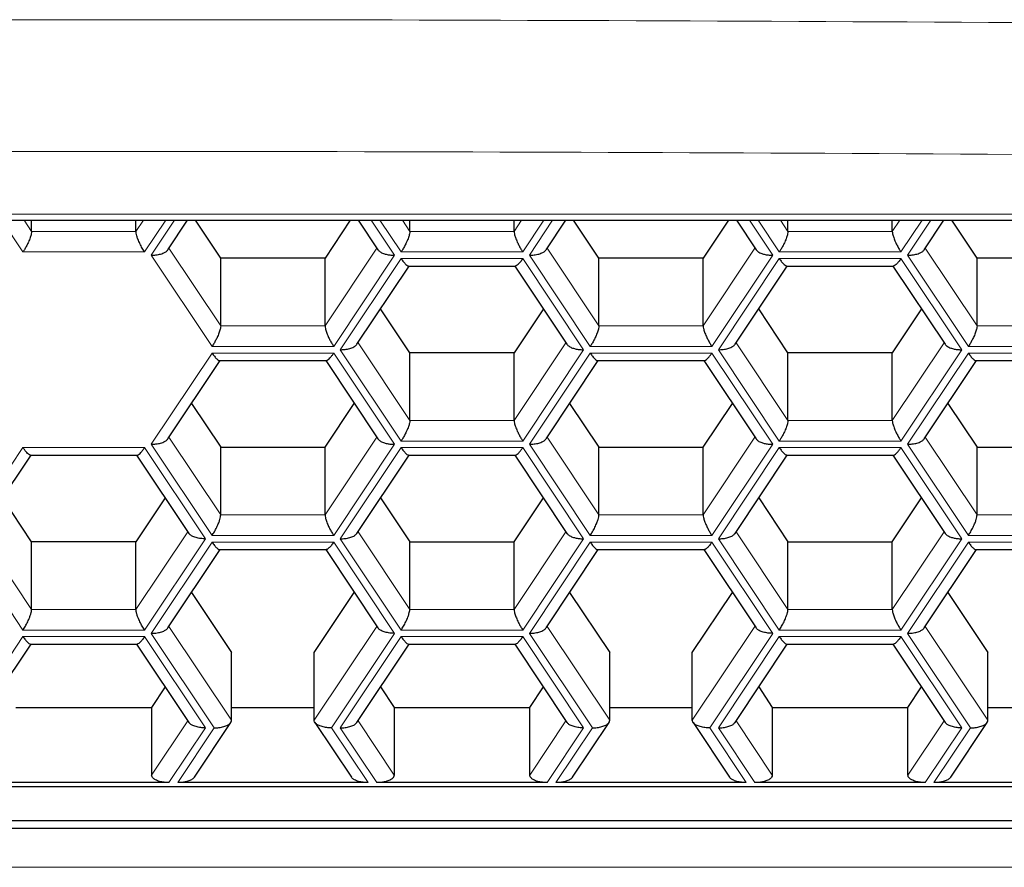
# Model space of a CAD drawing. Header units: millimetres. Extents: x 8 to 732, y 12 to 407.
# Tile 38 of 63: x 370.5 to 377.04, y 330.03 to 335.66. Entities that reach past the tile are written whole.
import ezdxf

# ---------------------------------------------------------------- set-up
doc = ezdxf.new("R2010")
doc.units = ezdxf.units.MM

msp = doc.modelspace()

# ---------------------------------------------------------------- linework, layer by layer
at = {"color": 252, "linetype": 'Continuous', "lineweight": 0}
for p, q in [((353.99, 334.3683), (387.99, 334.3683)), ((370.5198, 334.1176), (370.3795, 334.3281)), ((370.5283, 334.3281), (370.5775, 334.2542)), ((371.2704, 334.2542), (371.3196, 334.3281)), ((371.4684, 334.3281), (371.3281, 334.1176)), ((371.3714, 334.0959), (371.5262, 334.3281)), ((372.8332, 334.3281), (372.988, 334.0959)), ((373.0313, 334.1176), (372.8909, 334.3281)), ((373.0397, 334.3281), (373.089, 334.2542)), ((373.7818, 334.2542), (373.8311, 334.3281)), ((373.9799, 334.3281), (373.8396, 334.1176)), ((373.8829, 334.0959), (374.0376, 334.3281)), ((375.3447, 334.3281), (375.4994, 334.0959)), ((375.5427, 334.1176), (375.4024, 334.3281)), ((375.5512, 334.3281), (375.6005, 334.2542)), ((376.2933, 334.2542), (376.3426, 334.3281)), ((376.4914, 334.3281), (376.351, 334.1176)), ((376.3943, 334.0959), (376.5491, 334.3281)), ((370.5775, 334.2542), (371.2704, 334.2542)), ((373.089, 334.2542), (373.7818, 334.2542)), ((375.6005, 334.2542), (376.2933, 334.2542)), ((371.3281, 334.1176), (370.5198, 334.1176)), ((371.7755, 333.4897), (371.3714, 334.0959)), ((371.4892, 334.1424), (371.8333, 333.6263)), ((372.5261, 333.6263), (372.8701, 334.1424)), ((372.988, 334.0959), (372.5838, 333.4897)), ((373.8396, 334.1176), (373.0313, 334.1176)), ((374.287, 333.4897), (373.8829, 334.0959)), ((374.0007, 334.1424), (374.3447, 333.6263)), ((375.0376, 333.6263), (375.3816, 334.1424)), ((375.4994, 334.0959), (375.0953, 333.4897)), ((376.351, 334.1176), (375.5427, 334.1176)), ((376.7985, 333.4897), (376.3943, 334.0959)), ((376.5122, 334.1424), (376.8562, 333.6263)), ((372.6271, 333.468), (373.0313, 334.0743)), ((373.0313, 334.0743), (373.8396, 334.0743)), ((373.8396, 334.0743), (374.2437, 333.468)), ((375.1386, 333.468), (375.5427, 334.0743)), ((375.5427, 334.0743), (376.351, 334.0743)), ((376.351, 334.0743), (376.7552, 333.468)), ((371.8333, 333.6263), (372.5261, 333.6263)), ((374.3447, 333.6263), (375.0376, 333.6263)), ((376.8562, 333.6263), (377.549, 333.6263)), ((372.745, 333.5145), (373.089, 332.9984)), ((373.7818, 332.9984), (374.1259, 333.5145)), ((375.2564, 333.5145), (375.6005, 332.9984)), ((376.2933, 332.9984), (376.6374, 333.5145)), ((371.3714, 332.8402), (371.7755, 333.4464)), ((372.5838, 333.4897), (371.7755, 333.4897)), ((371.7755, 333.4464), (372.5838, 333.4464)), ((372.5838, 333.4464), (372.988, 332.8402)), ((373.0313, 332.8618), (372.6271, 333.468)), ((374.2437, 333.468), (373.8396, 332.8618)), ((373.8829, 332.8402), (374.287, 333.4464)), ((375.0953, 333.4897), (374.287, 333.4897)), ((374.287, 333.4464), (375.0953, 333.4464)), ((375.0953, 333.4464), (375.4994, 332.8402)), ((375.5427, 332.8618), (375.1386, 333.468)), ((376.7552, 333.468), (376.351, 332.8618)), ((376.3943, 332.8402), (376.7985, 333.4464)), ((377.6068, 333.4897), (376.7985, 333.4897)), ((376.7985, 333.4464), (377.6068, 333.4464)), ((373.089, 332.9984), (373.7818, 332.9984)), ((375.6005, 332.9984), (376.2933, 332.9984)), ((371.4892, 332.8866), (371.8333, 332.3706)), ((372.5261, 332.3706), (372.8701, 332.8866)), ((373.8396, 332.8618), (373.0313, 332.8618)), ((374.0007, 332.8866), (374.3447, 332.3706)), ((375.0376, 332.3706), (375.3816, 332.8866)), ((376.351, 332.8618), (375.5427, 332.8618)), ((376.5122, 332.8866), (376.8562, 332.3706)), ((370.1157, 332.2123), (370.5198, 332.8185)), ((370.5198, 332.8185), (371.3281, 332.8185)), ((371.3281, 332.8185), (371.7322, 332.2123)), ((371.7755, 332.234), (371.3714, 332.8402)), ((372.988, 332.8402), (372.5838, 332.234)), ((372.6271, 332.2123), (373.0313, 332.8185)), ((373.0313, 332.8185), (373.8396, 332.8185)), ((373.8396, 332.8185), (374.2437, 332.2123)), ((374.287, 332.234), (373.8829, 332.8402)), ((375.4994, 332.8402), (375.0953, 332.234)), ((375.1386, 332.2123), (375.5427, 332.8185)), ((375.5427, 332.8185), (376.351, 332.8185)), ((376.351, 332.8185), (376.7552, 332.2123)), ((376.7985, 332.234), (376.3943, 332.8402)), ((371.8333, 332.3706), (372.5261, 332.3706)), ((374.3447, 332.3706), (375.0376, 332.3706)), ((376.8562, 332.3706), (377.549, 332.3706)), ((370.2335, 332.2588), (370.5775, 331.7427)), ((371.2704, 331.7427), (371.6144, 332.2588)), ((372.745, 332.2588), (373.089, 331.7427)), ((373.7818, 331.7427), (374.1259, 332.2588)), ((375.2564, 332.2588), (375.6005, 331.7427)), ((376.2933, 331.7427), (376.6374, 332.2588)), ((370.5198, 331.6061), (370.1157, 332.2123)), ((371.7322, 332.2123), (371.3281, 331.6061)), ((372.5838, 332.234), (371.7755, 332.234)), ((373.0313, 331.6061), (372.6271, 332.2123)), ((374.2437, 332.2123), (373.8396, 331.6061)), ((375.0953, 332.234), (374.287, 332.234)), ((375.5427, 331.6061), (375.1386, 332.2123)), ((376.7552, 332.2123), (376.351, 331.6061)), ((377.6068, 332.234), (376.7985, 332.234)), ((371.3714, 331.5844), (371.7755, 332.1907)), ((371.7755, 332.1907), (372.5838, 332.1907)), ((372.5838, 332.1907), (372.988, 331.5844)), ((373.8829, 331.5844), (374.287, 332.1907)), ((374.287, 332.1907), (375.0953, 332.1907)), ((375.0953, 332.1907), (375.4994, 331.5844)), ((376.3943, 331.5844), (376.7985, 332.1907)), ((376.7985, 332.1907), (377.6068, 332.1907)), ((370.5775, 331.7427), (371.2704, 331.7427)), ((373.089, 331.7427), (373.7818, 331.7427)), ((375.6005, 331.7427), (376.2933, 331.7427)), ((371.3281, 331.6061), (370.5198, 331.6061)), ((371.4892, 331.6309), (371.9054, 331.0066)), ((372.4539, 331.0066), (372.8701, 331.6309)), ((373.8396, 331.6061), (373.0313, 331.6061)), ((374.0007, 331.6309), (374.4169, 331.0066)), ((374.9654, 331.0066), (375.3816, 331.6309)), ((376.351, 331.6061), (375.5427, 331.6061)), ((376.5122, 331.6309), (376.9284, 331.0066)), ((370.1157, 330.9566), (370.5198, 331.5628)), ((370.5198, 331.5628), (371.3281, 331.5628)), ((371.3281, 331.5628), (371.7322, 330.9566)), ((371.79, 330.9566), (371.3714, 331.5844)), ((372.988, 331.5844), (372.5694, 330.9566)), ((372.6271, 330.9566), (373.0313, 331.5628)), ((373.0313, 331.5628), (373.8396, 331.5628)), ((373.8396, 331.5628), (374.2437, 330.9566)), ((374.3014, 330.9566), (373.8829, 331.5844)), ((375.4994, 331.5844), (375.0809, 330.9566)), ((375.1386, 330.9566), (375.5427, 331.5628)), ((375.5427, 331.5628), (376.351, 331.5628)), ((376.351, 331.5628), (376.7552, 330.9566)), ((376.8129, 330.9566), (376.3943, 331.5844)), ((371.3743, 330.6428), (371.6144, 331.003)), ((371.7322, 330.9566), (371.4897, 330.5928)), ((371.5475, 330.5928), (371.79, 330.9566)), ((372.5694, 330.9566), (372.8119, 330.5928)), ((372.8696, 330.5928), (372.6271, 330.9566)), ((372.745, 331.003), (372.9851, 330.6428)), ((373.8857, 330.6428), (374.1259, 331.003)), ((374.2437, 330.9566), (374.0012, 330.5928)), ((374.059, 330.5928), (374.3014, 330.9566)), ((375.0809, 330.9566), (375.3234, 330.5928)), ((375.3811, 330.5928), (375.1386, 330.9566)), ((375.2564, 331.003), (375.4966, 330.6428)), ((376.3972, 330.6428), (376.6374, 331.003)), ((376.7552, 330.9566), (376.5127, 330.5928)), ((376.5704, 330.5928), (376.8129, 330.9566)), ((352.5675, 330.0303), (389.2804, 330.0303))]:
    msp.add_line(p, q, dxfattribs=at)
at = {"color": 7, "linetype": 'Continuous', "lineweight": 30}
for p, q in [((353.99, 334.3281), (387.99, 334.3281)), ((370.5775, 334.2542), (370.5775, 334.3281)), ((371.2704, 334.2542), (371.2704, 334.3281)), ((371.4823, 334.132), (371.613, 334.3281)), ((371.8333, 334.0763), (371.6654, 334.3281)), ((372.6939, 334.3281), (372.5261, 334.0763)), ((372.7464, 334.3281), (372.877, 334.132)), ((373.089, 334.2542), (373.089, 334.3281)), ((373.7818, 334.2542), (373.7818, 334.3281)), ((373.9938, 334.132), (374.1245, 334.3281)), ((374.3447, 334.0763), (374.1769, 334.3281)), ((375.2054, 334.3281), (375.0376, 334.0763)), ((375.2578, 334.3281), (375.3885, 334.132)), ((375.6005, 334.2542), (375.6005, 334.3281)), ((376.2933, 334.2542), (376.2933, 334.3281)), ((376.5053, 334.132), (376.636, 334.3281)), ((376.8562, 334.0763), (376.6884, 334.3281)), ((371.8333, 333.6263), (371.8333, 334.0763)), ((372.5261, 334.0763), (371.8333, 334.0763)), ((372.5261, 333.6263), (372.5261, 334.0763)), ((372.7381, 333.5042), (373.0848, 334.0243)), ((373.081, 334.0243), (373.7899, 334.0243)), ((373.786, 334.0243), (374.1328, 333.5042)), ((374.3447, 333.6263), (374.3447, 334.0763)), ((375.0376, 334.0763), (374.3447, 334.0763)), ((375.0376, 333.6263), (375.0376, 334.0763)), ((375.2495, 333.5042), (375.5963, 334.0243)), ((375.5924, 334.0243), (376.3013, 334.0243)), ((376.2975, 334.0243), (376.6442, 333.5042)), ((376.8562, 333.6263), (376.8562, 334.0763)), ((377.549, 334.0763), (376.8562, 334.0763)), ((373.089, 333.4484), (372.895, 333.7395)), ((373.9759, 333.7395), (373.7818, 333.4484)), ((375.6005, 333.4484), (375.4064, 333.7395)), ((376.4874, 333.7395), (376.2933, 333.4484)), ((373.089, 332.9984), (373.089, 333.4484)), ((373.7818, 333.4484), (373.089, 333.4484)), ((373.7818, 332.9984), (373.7818, 333.4484)), ((375.6005, 332.9984), (375.6005, 333.4484)), ((376.2933, 333.4484), (375.6005, 333.4484)), ((376.2933, 332.9984), (376.2933, 333.4484)), ((371.4823, 332.8763), (371.8291, 333.3964)), ((371.8252, 333.3964), (372.5342, 333.3964)), ((372.5303, 333.3964), (372.877, 332.8763)), ((373.9938, 332.8763), (374.3405, 333.3964)), ((374.3367, 333.3964), (375.0456, 333.3964)), ((375.0418, 333.3964), (375.3885, 332.8763)), ((376.5053, 332.8763), (376.852, 333.3964)), ((376.8482, 333.3964), (377.5571, 333.3964)), ((371.6392, 333.1116), (371.8333, 332.8206)), ((372.5261, 332.8206), (372.7201, 333.1116)), ((374.1507, 333.1116), (374.3447, 332.8206)), ((375.0376, 332.8206), (375.2316, 333.1116)), ((376.6622, 333.1116), (376.8562, 332.8206)), ((371.8333, 332.3706), (371.8333, 332.8206)), ((371.8333, 332.8206), (372.5261, 332.8206)), ((372.5261, 332.3706), (372.5261, 332.8206)), ((374.3447, 332.3706), (374.3447, 332.8206)), ((374.3447, 332.8206), (375.0376, 332.8206)), ((375.0376, 332.3706), (375.0376, 332.8206)), ((376.8562, 332.3706), (376.8562, 332.8206)), ((376.8562, 332.8206), (377.549, 332.8206)), ((370.2266, 332.2484), (370.5733, 332.7685)), ((370.5695, 332.7685), (371.2784, 332.7685)), ((371.2746, 332.7685), (371.6213, 332.2484)), ((372.7381, 332.2484), (373.0848, 332.7685)), ((373.081, 332.7685), (373.7899, 332.7685)), ((373.786, 332.7685), (374.1328, 332.2484)), ((375.2495, 332.2484), (375.5963, 332.7685)), ((375.5924, 332.7685), (376.3014, 332.7685)), ((376.2975, 332.7685), (376.6442, 332.2484)), ((370.5775, 332.1927), (370.3835, 332.4838)), ((371.4644, 332.4838), (371.2704, 332.1927)), ((372.895, 332.4838), (373.089, 332.1927)), ((373.7818, 332.1927), (373.9759, 332.4838)), ((375.4064, 332.4838), (375.6005, 332.1927)), ((376.2933, 332.1927), (376.4874, 332.4838)), ((370.5775, 331.7427), (370.5775, 332.1927)), ((371.2704, 332.1927), (370.5775, 332.1927)), ((371.2704, 331.7427), (371.2704, 332.1927)), ((373.089, 331.7427), (373.089, 332.1927)), ((373.089, 332.1927), (373.7818, 332.1927)), ((373.7818, 331.7427), (373.7818, 332.1927)), ((375.6005, 331.7427), (375.6005, 332.1927)), ((375.6005, 332.1927), (376.2933, 332.1927)), ((376.2933, 331.7427), (376.2933, 332.1927)), ((371.4823, 331.6206), (371.8291, 332.1407)), ((371.8252, 332.1407), (372.5341, 332.1407)), ((372.5303, 332.1407), (372.877, 331.6206)), ((373.9938, 331.6206), (374.3405, 332.1407)), ((374.3367, 332.1407), (375.0456, 332.1407)), ((375.0418, 332.1407), (375.3885, 331.6206)), ((376.5053, 331.6206), (376.852, 332.1407)), ((376.8482, 332.1407), (377.5571, 332.1407)), ((371.6392, 331.8559), (371.9054, 331.4566)), ((372.4539, 331.4566), (372.7201, 331.8559)), ((374.1507, 331.8559), (374.4169, 331.4566)), ((374.9654, 331.4566), (375.2316, 331.8559)), ((376.6622, 331.8559), (376.9284, 331.4566)), ((370.2266, 330.9927), (370.5733, 331.5128)), ((370.5695, 331.5128), (371.2784, 331.5128)), ((371.2746, 331.5128), (371.6213, 330.9927)), ((372.7381, 330.9927), (373.0848, 331.5128)), ((373.081, 331.5128), (373.7899, 331.5128)), ((373.786, 331.5128), (374.1328, 330.9927)), ((375.2495, 330.9927), (375.5963, 331.5128)), ((375.5924, 331.5128), (376.3013, 331.5128)), ((376.2975, 331.5128), (376.6442, 330.9927)), ((371.9054, 331.0066), (371.9054, 331.4566)), ((372.4539, 331.0066), (372.4539, 331.4566)), ((374.4169, 331.0066), (374.4169, 331.4566)), ((374.9654, 331.0066), (374.9654, 331.4566)), ((376.9284, 331.0066), (376.9284, 331.4566)), ((371.4644, 331.228), (371.3743, 331.0928)), ((372.895, 331.228), (372.9851, 331.0928)), ((373.8857, 331.0928), (373.9759, 331.228)), ((375.4064, 331.228), (375.4966, 331.0928)), ((376.3972, 331.0928), (376.4874, 331.228)), ((370.4736, 331.0928), (371.3743, 331.0928)), ((371.3743, 331.0928), (371.3743, 330.6428)), ((371.9054, 331.0928), (372.4539, 331.0928)), ((372.9851, 331.0928), (372.9851, 330.6428)), ((372.9851, 331.0928), (373.8857, 331.0928)), ((373.8857, 330.6428), (373.8857, 331.0928)), ((374.4169, 331.0928), (374.9654, 331.0928)), ((375.4966, 331.0928), (375.4966, 330.6428)), ((375.4966, 331.0928), (376.3972, 331.0928)), ((376.3972, 330.6428), (376.3972, 331.0928)), ((376.9284, 331.0928), (377.4769, 331.0928)), ((371.6584, 330.629), (371.9009, 330.9927)), ((372.4585, 330.9927), (372.7009, 330.629)), ((374.1699, 330.629), (374.4124, 330.9927)), ((374.9699, 330.9927), (375.2124, 330.629)), ((376.6814, 330.629), (376.9239, 330.9927)), ((352.5675, 330.5669), (389.2804, 330.5669)), ((371.4897, 330.5928), (370.3581, 330.5928)), ((372.8119, 330.5928), (371.5475, 330.5928)), ((374.0012, 330.5928), (372.8696, 330.5928)), ((375.3234, 330.5928), (374.059, 330.5928)), ((376.5127, 330.5928), (375.3811, 330.5928)), ((377.8348, 330.5928), (376.5704, 330.5928)), ((352.5675, 330.3401), (389.2804, 330.3401)), ((352.5675, 330.2901), (389.2804, 330.2901))]:
    msp.add_line(p, q, dxfattribs=at)
at = {"color": 252, "linetype": 'Continuous', "lineweight": 0}
for points, knots in [([(388.2753, 335.5068), (386.3553, 335.5377), (382.5152, 335.5994), (376.7529, 335.6486), (370.9901, 335.6664), (365.2273, 335.6486), (359.465, 335.5994), (355.6249, 335.5377), (353.7048, 335.5068)], [0, 0, 0, 0, 0.166673, 0.333338, 0.5, 0.666662, 0.833327, 1, 1, 1, 1]), ([(353.7128, 334.6316), (355.6321, 334.6624), (359.4701, 334.7242), (365.2289, 334.7735), (370.9876, 334.7912), (376.7462, 334.7735), (382.505, 334.7242), (386.3431, 334.6625), (388.2624, 334.6317)], [0, 0, 0, 0, 0.166706, 0.333365, 0.5, 0.666635, 0.833294, 1, 1, 1, 1])]:
    msp.add_open_spline(points, degree=3, knots=knots, dxfattribs=at)
at = {"color": 7, "linetype": 'Continuous', "lineweight": 30}
for points, knots in [([(370.5775, 334.2542), (370.5771, 334.2489), (370.5762, 334.2377), (370.5686, 334.2127), (370.5576, 334.1857), (370.545, 334.1598), (370.5325, 334.1372), (370.5239, 334.124), (370.5198, 334.1176)], [0, 0, 0, 0, 0.164246, 0.345459, 0.540351, 0.697885, 0.852929, 1, 1, 1, 1]), ([(371.3281, 334.1176), (371.3228, 334.1259), (371.3118, 334.1431), (371.2963, 334.1727), (371.2839, 334.2007), (371.2757, 334.224), (371.2712, 334.2418), (371.2706, 334.2502), (371.2704, 334.2542)], [0, 0, 0, 0, 0.188567, 0.387635, 0.585566, 0.733792, 0.872224, 1, 1, 1, 1]), ([(373.089, 334.2542), (373.0886, 334.2489), (373.0876, 334.2377), (373.0801, 334.2127), (373.0691, 334.1857), (373.0564, 334.1598), (373.0439, 334.1372), (373.0354, 334.124), (373.0313, 334.1176)], [0, 0, 0, 0, 0.1642462, 0.3454589, 0.5403508, 0.6978847, 0.852929, 1, 1, 1, 1]), ([(373.7818, 334.2542), (373.7823, 334.2489), (373.7832, 334.2377), (373.7908, 334.2127), (373.8017, 334.1857), (373.8144, 334.1598), (373.8269, 334.1372), (373.8354, 334.124), (373.8396, 334.1176)], [0, 0, 0, 0, 0.164246, 0.345459, 0.540351, 0.697885, 0.852929, 1, 1, 1, 1]), ([(375.6005, 334.2542), (375.6, 334.2489), (375.5991, 334.2377), (375.5915, 334.2127), (375.5806, 334.1857), (375.5679, 334.1598), (375.5554, 334.1372), (375.5469, 334.124), (375.5427, 334.1176)], [0, 0, 0, 0, 0.164246, 0.345459, 0.540351, 0.697885, 0.852929, 1, 1, 1, 1]), ([(376.2933, 334.2542), (376.2937, 334.2489), (376.2947, 334.2377), (376.3022, 334.2127), (376.3132, 334.1857), (376.3259, 334.1598), (376.3384, 334.1372), (376.3469, 334.124), (376.351, 334.1176)], [0, 0, 0, 0, 0.164246, 0.345459, 0.540351, 0.697885, 0.852929, 1, 1, 1, 1]), ([(371.3714, 334.0959), (371.382, 334.0963), (371.4039, 334.097), (371.4351, 334.1033), (371.4596, 334.1128), (371.4753, 334.1229), (371.4799, 334.1295), (371.4818, 334.1322)], [0, 0, 0, 0, 0.226073, 0.464737, 0.702036, 0.879744, 1, 1, 1, 1]), ([(372.877, 334.1321), (372.8812, 334.1275), (372.8898, 334.1177), (372.9125, 334.1073), (372.9376, 334.1004), (372.9626, 334.0966), (372.9797, 334.0961), (372.988, 334.0959)], [0, 0, 0, 0, 0.215834, 0.449322, 0.638054, 0.823803, 1, 1, 1, 1]), ([(373.8829, 334.0959), (373.8935, 334.0963), (373.9154, 334.097), (373.9465, 334.1033), (373.9711, 334.1128), (373.9868, 334.1229), (373.9914, 334.1295), (373.9933, 334.1322)], [0, 0, 0, 0, 0.226073, 0.464737, 0.702036, 0.879744, 1, 1, 1, 1]), ([(375.3885, 334.1321), (375.3926, 334.1275), (375.4013, 334.1177), (375.424, 334.1073), (375.4491, 334.1004), (375.4741, 334.0966), (375.4912, 334.0961), (375.4994, 334.0959)], [0, 0, 0, 0, 0.215834, 0.449322, 0.638054, 0.823803, 1, 1, 1, 1]), ([(376.3943, 334.0959), (376.405, 334.0963), (376.4269, 334.097), (376.458, 334.1033), (376.4825, 334.1128), (376.4983, 334.1229), (376.5029, 334.1295), (376.5047, 334.1322)], [0, 0, 0, 0, 0.226073, 0.464737, 0.702036, 0.879744, 1, 1, 1, 1]), ([(373.0313, 334.0743), (373.0366, 334.0666), (373.0476, 334.0509), (373.063, 334.0342), (373.0747, 334.025), (373.0794, 334.0249), (373.081, 334.0249)], [0, 0, 0, 0, 0.27486, 0.565027, 0.853535, 1, 1, 1, 1]), ([(373.8396, 334.0743), (373.8342, 334.0666), (373.8233, 334.0509), (373.8078, 334.0342), (373.7962, 334.025), (373.7915, 334.0249), (373.7899, 334.0249)], [0, 0, 0, 0, 0.27486, 0.5650268, 0.8535352, 1, 1, 1, 1]), ([(375.5427, 334.0743), (375.5481, 334.0666), (375.559, 334.0509), (375.5745, 334.0342), (375.5861, 334.025), (375.5909, 334.0249), (375.5924, 334.0249)], [0, 0, 0, 0, 0.27486, 0.565027, 0.853535, 1, 1, 1, 1]), ([(376.351, 334.0743), (376.3457, 334.0666), (376.3347, 334.0509), (376.3193, 334.0342), (376.3076, 334.025), (376.3029, 334.0249), (376.3013, 334.0249)], [0, 0, 0, 0, 0.27486, 0.565027, 0.853535, 1, 1, 1, 1]), ([(371.8333, 333.6263), (371.8328, 333.621), (371.8319, 333.6098), (371.8243, 333.5848), (371.8133, 333.5578), (371.8007, 333.532), (371.7882, 333.5094), (371.7797, 333.4961), (371.7755, 333.4897)], [0, 0, 0, 0, 0.164246, 0.345459, 0.540351, 0.697885, 0.852929, 1, 1, 1, 1]), ([(372.5261, 333.6263), (372.5265, 333.621), (372.5275, 333.6098), (372.535, 333.5848), (372.546, 333.5578), (372.5587, 333.532), (372.5712, 333.5094), (372.5797, 333.4961), (372.5838, 333.4897)], [0, 0, 0, 0, 0.1642462, 0.3454589, 0.5403508, 0.6978847, 0.852929, 1, 1, 1, 1]), ([(374.3447, 333.6263), (374.3443, 333.621), (374.3434, 333.6098), (374.3358, 333.5848), (374.3248, 333.5578), (374.3122, 333.532), (374.2997, 333.5094), (374.2912, 333.4961), (374.287, 333.4897)], [0, 0, 0, 0, 0.164246, 0.345459, 0.540351, 0.697885, 0.852929, 1, 1, 1, 1]), ([(375.0376, 333.6263), (375.038, 333.621), (375.0389, 333.6098), (375.0465, 333.5848), (375.0575, 333.5578), (375.0701, 333.532), (375.0826, 333.5094), (375.0912, 333.4961), (375.0953, 333.4897)], [0, 0, 0, 0, 0.164246, 0.345459, 0.540351, 0.697885, 0.852929, 1, 1, 1, 1]), ([(376.8562, 333.6263), (376.8558, 333.621), (376.8548, 333.6098), (376.8473, 333.5848), (376.8363, 333.5578), (376.8236, 333.532), (376.8111, 333.5094), (376.8026, 333.4961), (376.7985, 333.4897)], [0, 0, 0, 0, 0.164246, 0.345459, 0.540351, 0.697885, 0.852929, 1, 1, 1, 1]), ([(372.6271, 333.468), (372.6378, 333.4684), (372.6596, 333.4692), (372.6908, 333.4754), (372.7153, 333.4849), (372.7311, 333.495), (372.7357, 333.5017), (372.7375, 333.5043)], [0, 0, 0, 0, 0.226073, 0.464737, 0.702036, 0.879744, 1, 1, 1, 1]), ([(374.1327, 333.5043), (374.1369, 333.4996), (374.1455, 333.4899), (374.1682, 333.4794), (374.1934, 333.4726), (374.2184, 333.4687), (374.2354, 333.4683), (374.2437, 333.468)], [0, 0, 0, 0, 0.215834, 0.449322, 0.638054, 0.823803, 1, 1, 1, 1]), ([(375.1386, 333.468), (375.1492, 333.4684), (375.1711, 333.4692), (375.2023, 333.4754), (375.2268, 333.4849), (375.2426, 333.495), (375.2472, 333.5017), (375.249, 333.5043)], [0, 0, 0, 0, 0.226073, 0.464737, 0.702036, 0.879744, 1, 1, 1, 1]), ([(376.6442, 333.5043), (376.6484, 333.4996), (376.657, 333.4899), (376.6797, 333.4794), (376.7048, 333.4726), (376.7299, 333.4687), (376.7469, 333.4683), (376.7552, 333.468)], [0, 0, 0, 0, 0.2158338, 0.449322, 0.6380539, 0.8238031, 1, 1, 1, 1]), ([(371.7755, 333.4464), (371.7809, 333.4388), (371.7918, 333.4231), (371.8073, 333.4063), (371.8189, 333.3971), (371.8236, 333.397), (371.8252, 333.397)], [0, 0, 0, 0, 0.27486, 0.565027, 0.853535, 1, 1, 1, 1]), ([(372.5342, 333.397), (372.5346, 333.3968), (372.5374, 333.3954), (372.5462, 333.4015), (372.5586, 333.4131), (372.5712, 333.4281), (372.5797, 333.4404), (372.5838, 333.4464)], [0, 0, 0, 0, 0.046371, 0.330318, 0.559835, 0.785726, 1, 1, 1, 1]), ([(374.287, 333.4464), (374.2923, 333.4388), (374.3033, 333.4231), (374.3187, 333.4063), (374.3304, 333.3971), (374.3351, 333.397), (374.3367, 333.397)], [0, 0, 0, 0, 0.27486, 0.565027, 0.853535, 1, 1, 1, 1]), ([(375.0456, 333.397), (375.046, 333.3968), (375.0489, 333.3954), (375.0577, 333.4015), (375.0701, 333.4131), (375.0826, 333.4281), (375.0912, 333.4404), (375.0953, 333.4464)], [0, 0, 0, 0, 0.046371, 0.330318, 0.559835, 0.785726, 1, 1, 1, 1]), ([(376.7985, 333.4464), (376.8038, 333.4388), (376.8148, 333.4231), (376.8302, 333.4063), (376.8419, 333.3971), (376.8466, 333.397), (376.8482, 333.397)], [0, 0, 0, 0, 0.27486, 0.565027, 0.853535, 1, 1, 1, 1]), ([(373.089, 332.9984), (373.0886, 332.9931), (373.0876, 332.982), (373.0801, 332.9569), (373.0691, 332.9299), (373.0564, 332.9041), (373.0439, 332.8815), (373.0354, 332.8683), (373.0313, 332.8618)], [0, 0, 0, 0, 0.164246, 0.345459, 0.540351, 0.697885, 0.852929, 1, 1, 1, 1]), ([(373.7818, 332.9984), (373.7823, 332.9931), (373.7832, 332.982), (373.7908, 332.9569), (373.8017, 332.9299), (373.8144, 332.9041), (373.8269, 332.8815), (373.8354, 332.8683), (373.8396, 332.8618)], [0, 0, 0, 0, 0.164246, 0.345459, 0.540351, 0.697885, 0.852929, 1, 1, 1, 1]), ([(375.6005, 332.9984), (375.6, 332.9931), (375.5991, 332.982), (375.5915, 332.9569), (375.5806, 332.9299), (375.5679, 332.9041), (375.5554, 332.8815), (375.5469, 332.8683), (375.5427, 332.8618)], [0, 0, 0, 0, 0.164246, 0.345459, 0.540351, 0.697885, 0.852929, 1, 1, 1, 1]), ([(376.2933, 332.9984), (376.2937, 332.9931), (376.2947, 332.982), (376.3022, 332.9569), (376.3132, 332.9299), (376.3259, 332.9041), (376.3384, 332.8815), (376.3469, 332.8683), (376.351, 332.8618)], [0, 0, 0, 0, 0.164246, 0.345459, 0.540351, 0.697885, 0.852929, 1, 1, 1, 1]), ([(371.3714, 332.8402), (371.382, 332.8405), (371.4039, 332.8413), (371.4351, 332.8476), (371.4596, 332.857), (371.4753, 332.8672), (371.4799, 332.8738), (371.4818, 332.8765)], [0, 0, 0, 0, 0.226073, 0.464737, 0.702036, 0.879744, 1, 1, 1, 1]), ([(372.877, 332.8764), (372.8812, 332.8717), (372.8898, 332.862), (372.9125, 332.8516), (372.9376, 332.8447), (372.9626, 332.8409), (372.9797, 332.8404), (372.988, 332.8402)], [0, 0, 0, 0, 0.215834, 0.449322, 0.638054, 0.823803, 1, 1, 1, 1]), ([(373.8829, 332.8402), (373.8935, 332.8405), (373.9154, 332.8413), (373.9465, 332.8476), (373.9711, 332.857), (373.9868, 332.8672), (373.9914, 332.8738), (373.9933, 332.8765)], [0, 0, 0, 0, 0.226073, 0.464737, 0.702036, 0.879744, 1, 1, 1, 1]), ([(375.3885, 332.8764), (375.3926, 332.8717), (375.4013, 332.862), (375.424, 332.8516), (375.4491, 332.8447), (375.4741, 332.8409), (375.4912, 332.8404), (375.4994, 332.8402)], [0, 0, 0, 0, 0.215834, 0.449322, 0.638054, 0.823803, 1, 1, 1, 1]), ([(376.3943, 332.8402), (376.405, 332.8405), (376.4269, 332.8413), (376.458, 332.8476), (376.4825, 332.857), (376.4983, 332.8672), (376.5029, 332.8738), (376.5047, 332.8765)], [0, 0, 0, 0, 0.2260733, 0.4647365, 0.7020357, 0.8797437, 1, 1, 1, 1]), ([(370.5695, 332.7692), (370.5691, 332.769), (370.5662, 332.7675), (370.5574, 332.7736), (370.545, 332.7852), (370.5324, 332.8002), (370.5239, 332.8125), (370.5198, 332.8185)], [0, 0, 0, 0, 0.046371, 0.330318, 0.559835, 0.785726, 1, 1, 1, 1]), ([(371.2784, 332.7692), (371.2788, 332.769), (371.2817, 332.7675), (371.2905, 332.7736), (371.3029, 332.7852), (371.3154, 332.8002), (371.3239, 332.8125), (371.3281, 332.8185)], [0, 0, 0, 0, 0.046371, 0.330318, 0.559835, 0.785726, 1, 1, 1, 1]), ([(373.0313, 332.8185), (373.0366, 332.8109), (373.0476, 332.7952), (373.063, 332.7784), (373.0747, 332.7693), (373.0794, 332.7692), (373.081, 332.7692)], [0, 0, 0, 0, 0.27486, 0.565027, 0.853535, 1, 1, 1, 1]), ([(373.7899, 332.7692), (373.7903, 332.769), (373.7932, 332.7675), (373.802, 332.7736), (373.8143, 332.7852), (373.8269, 332.8002), (373.8354, 332.8125), (373.8396, 332.8185)], [0, 0, 0, 0, 0.0463715, 0.3303177, 0.5598355, 0.7857261, 1, 1, 1, 1]), ([(375.5427, 332.8185), (375.5481, 332.8109), (375.559, 332.7952), (375.5745, 332.7784), (375.5861, 332.7693), (375.5909, 332.7692), (375.5924, 332.7692)], [0, 0, 0, 0, 0.27486, 0.5650268, 0.8535352, 1, 1, 1, 1]), ([(376.3014, 332.7692), (376.3018, 332.769), (376.3046, 332.7675), (376.3134, 332.7736), (376.3258, 332.7852), (376.3384, 332.8002), (376.3469, 332.8125), (376.351, 332.8185)], [0, 0, 0, 0, 0.046371, 0.330318, 0.559835, 0.785726, 1, 1, 1, 1]), ([(371.7755, 332.234), (371.7809, 332.2423), (371.7918, 332.2595), (371.8073, 332.2891), (371.8197, 332.3171), (371.8279, 332.3404), (371.8325, 332.3582), (371.833, 332.3666), (371.8333, 332.3706)], [0, 0, 0, 0, 0.188567, 0.387635, 0.585566, 0.733792, 0.872224, 1, 1, 1, 1]), ([(372.5261, 332.3706), (372.5265, 332.3653), (372.5275, 332.3541), (372.535, 332.3291), (372.546, 332.3021), (372.5587, 332.2762), (372.5712, 332.2536), (372.5797, 332.2404), (372.5838, 332.234)], [0, 0, 0, 0, 0.164246, 0.345459, 0.540351, 0.697885, 0.852929, 1, 1, 1, 1]), ([(374.287, 332.234), (374.2923, 332.2423), (374.3033, 332.2595), (374.3188, 332.2891), (374.3312, 332.3171), (374.3394, 332.3404), (374.3439, 332.3582), (374.3445, 332.3666), (374.3447, 332.3706)], [0, 0, 0, 0, 0.1885671, 0.3876354, 0.5855659, 0.7337917, 0.8722242, 1, 1, 1, 1]), ([(375.0376, 332.3706), (375.038, 332.3653), (375.0389, 332.3541), (375.0465, 332.3291), (375.0575, 332.3021), (375.0701, 332.2762), (375.0826, 332.2536), (375.0912, 332.2404), (375.0953, 332.234)], [0, 0, 0, 0, 0.164246, 0.345459, 0.540351, 0.697885, 0.852929, 1, 1, 1, 1]), ([(376.7985, 332.234), (376.8038, 332.2423), (376.8147, 332.2595), (376.8303, 332.2891), (376.8427, 332.3171), (376.8508, 332.3404), (376.8554, 332.3582), (376.856, 332.3666), (376.8562, 332.3706)], [0, 0, 0, 0, 0.188567, 0.387635, 0.585566, 0.733792, 0.872224, 1, 1, 1, 1]), ([(371.7322, 332.2123), (371.7216, 332.2127), (371.6997, 332.2134), (371.6685, 332.2197), (371.644, 332.2292), (371.6283, 332.2393), (371.6237, 332.2459), (371.6218, 332.2486)], [0, 0, 0, 0, 0.226073, 0.464737, 0.702036, 0.879744, 1, 1, 1, 1]), ([(372.6271, 332.2123), (372.6378, 332.2127), (372.6596, 332.2134), (372.6908, 332.2197), (372.7153, 332.2292), (372.7311, 332.2393), (372.7357, 332.2459), (372.7375, 332.2486)], [0, 0, 0, 0, 0.226073, 0.464737, 0.702036, 0.879744, 1, 1, 1, 1]), ([(374.1327, 332.2485), (374.1369, 332.2439), (374.1455, 332.2341), (374.1682, 332.2237), (374.1934, 332.2168), (374.2184, 332.213), (374.2354, 332.2125), (374.2437, 332.2123)], [0, 0, 0, 0, 0.215834, 0.449322, 0.638054, 0.823803, 1, 1, 1, 1]), ([(375.1386, 332.2123), (375.1492, 332.2127), (375.1711, 332.2134), (375.2023, 332.2197), (375.2268, 332.2292), (375.2426, 332.2393), (375.2472, 332.2459), (375.249, 332.2486)], [0, 0, 0, 0, 0.226073, 0.464737, 0.702036, 0.879744, 1, 1, 1, 1]), ([(376.6442, 332.2485), (376.6484, 332.2439), (376.657, 332.2341), (376.6797, 332.2237), (376.7048, 332.2168), (376.7299, 332.213), (376.7469, 332.2125), (376.7552, 332.2123)], [0, 0, 0, 0, 0.215834, 0.449322, 0.638054, 0.823803, 1, 1, 1, 1]), ([(371.7755, 332.1907), (371.7809, 332.183), (371.7918, 332.1673), (371.8073, 332.1506), (371.8189, 332.1414), (371.8236, 332.1413), (371.8252, 332.1413)], [0, 0, 0, 0, 0.27486, 0.565027, 0.853535, 1, 1, 1, 1]), ([(372.5838, 332.1907), (372.5785, 332.183), (372.5675, 332.1673), (372.5521, 332.1506), (372.5404, 332.1414), (372.5357, 332.1413), (372.5341, 332.1413)], [0, 0, 0, 0, 0.27486, 0.565027, 0.853535, 1, 1, 1, 1]), ([(374.287, 332.1907), (374.2923, 332.183), (374.3033, 332.1673), (374.3187, 332.1506), (374.3304, 332.1414), (374.3351, 332.1413), (374.3367, 332.1413)], [0, 0, 0, 0, 0.27486, 0.565027, 0.853535, 1, 1, 1, 1]), ([(375.0953, 332.1907), (375.09, 332.183), (375.079, 332.1673), (375.0636, 332.1506), (375.0519, 332.1414), (375.0472, 332.1413), (375.0456, 332.1413)], [0, 0, 0, 0, 0.27486, 0.565027, 0.853535, 1, 1, 1, 1]), ([(376.7985, 332.1907), (376.8038, 332.183), (376.8148, 332.1673), (376.8302, 332.1506), (376.8419, 332.1414), (376.8466, 332.1413), (376.8482, 332.1413)], [0, 0, 0, 0, 0.27486, 0.5650268, 0.8535352, 1, 1, 1, 1]), ([(370.5198, 331.6061), (370.5251, 331.6144), (370.5361, 331.6316), (370.5516, 331.6612), (370.564, 331.6892), (370.5722, 331.7126), (370.5767, 331.7304), (370.5773, 331.7387), (370.5775, 331.7427)], [0, 0, 0, 0, 0.188567, 0.387635, 0.585566, 0.733792, 0.872224, 1, 1, 1, 1]), ([(371.3281, 331.6061), (371.3228, 331.6144), (371.3118, 331.6316), (371.2963, 331.6612), (371.2839, 331.6892), (371.2757, 331.7126), (371.2712, 331.7304), (371.2706, 331.7387), (371.2704, 331.7427)], [0, 0, 0, 0, 0.188567, 0.387635, 0.585566, 0.733792, 0.872224, 1, 1, 1, 1]), ([(373.0313, 331.6061), (373.0366, 331.6144), (373.0475, 331.6316), (373.0631, 331.6612), (373.0755, 331.6892), (373.0836, 331.7126), (373.0882, 331.7304), (373.0887, 331.7387), (373.089, 331.7427)], [0, 0, 0, 0, 0.188567, 0.387635, 0.585566, 0.733792, 0.872224, 1, 1, 1, 1]), ([(373.7818, 331.7427), (373.7823, 331.7374), (373.7832, 331.7262), (373.7908, 331.7012), (373.8017, 331.6742), (373.8144, 331.6484), (373.8269, 331.6258), (373.8354, 331.6125), (373.8396, 331.6061)], [0, 0, 0, 0, 0.164246, 0.345459, 0.540351, 0.697885, 0.852929, 1, 1, 1, 1]), ([(375.5427, 331.6061), (375.5481, 331.6144), (375.559, 331.6316), (375.5746, 331.6612), (375.587, 331.6892), (375.5951, 331.7126), (375.5997, 331.7304), (375.6002, 331.7387), (375.6005, 331.7427)], [0, 0, 0, 0, 0.1885671, 0.3876354, 0.5855659, 0.7337917, 0.8722242, 1, 1, 1, 1]), ([(376.2933, 331.7427), (376.2937, 331.7374), (376.2947, 331.7262), (376.3022, 331.7012), (376.3132, 331.6742), (376.3259, 331.6484), (376.3384, 331.6258), (376.3469, 331.6125), (376.351, 331.6061)], [0, 0, 0, 0, 0.164246, 0.345459, 0.540351, 0.697885, 0.852929, 1, 1, 1, 1]), ([(371.3714, 331.5844), (371.382, 331.5848), (371.4039, 331.5856), (371.4351, 331.5918), (371.4596, 331.6013), (371.4753, 331.6114), (371.4799, 331.6181), (371.4818, 331.6207)], [0, 0, 0, 0, 0.226073, 0.464737, 0.702036, 0.879744, 1, 1, 1, 1]), ([(372.988, 331.5844), (372.9773, 331.5848), (372.9555, 331.5856), (372.9243, 331.5918), (372.8998, 331.6013), (372.884, 331.6114), (372.8794, 331.6181), (372.8776, 331.6207)], [0, 0, 0, 0, 0.226073, 0.464737, 0.702036, 0.879744, 1, 1, 1, 1]), ([(373.8829, 331.5844), (373.8935, 331.5848), (373.9154, 331.5856), (373.9465, 331.5918), (373.9711, 331.6013), (373.9868, 331.6114), (373.9914, 331.6181), (373.9933, 331.6207)], [0, 0, 0, 0, 0.226073, 0.464737, 0.702036, 0.879744, 1, 1, 1, 1]), ([(375.4994, 331.5844), (375.4888, 331.5848), (375.4669, 331.5856), (375.4358, 331.5918), (375.4112, 331.6013), (375.3955, 331.6114), (375.3909, 331.6181), (375.389, 331.6207)], [0, 0, 0, 0, 0.226073, 0.464737, 0.702036, 0.879744, 1, 1, 1, 1]), ([(376.3943, 331.5844), (376.405, 331.5848), (376.4269, 331.5856), (376.458, 331.5918), (376.4825, 331.6013), (376.4983, 331.6114), (376.5029, 331.6181), (376.5047, 331.6207)], [0, 0, 0, 0, 0.226073, 0.464737, 0.702036, 0.879744, 1, 1, 1, 1]), ([(370.5198, 331.5628), (370.5251, 331.5552), (370.5361, 331.5395), (370.5515, 331.5227), (370.5632, 331.5135), (370.5679, 331.5134), (370.5695, 331.5134)], [0, 0, 0, 0, 0.27486, 0.565027, 0.853535, 1, 1, 1, 1]), ([(371.3281, 331.5628), (371.3228, 331.5552), (371.3118, 331.5395), (371.2964, 331.5227), (371.2847, 331.5135), (371.28, 331.5134), (371.2784, 331.5134)], [0, 0, 0, 0, 0.27486, 0.5650268, 0.8535352, 1, 1, 1, 1]), ([(373.0313, 331.5628), (373.0366, 331.5552), (373.0476, 331.5395), (373.063, 331.5227), (373.0747, 331.5135), (373.0794, 331.5134), (373.081, 331.5134)], [0, 0, 0, 0, 0.27486, 0.5650268, 0.8535352, 1, 1, 1, 1]), ([(373.8396, 331.5628), (373.8342, 331.5552), (373.8233, 331.5395), (373.8078, 331.5227), (373.7962, 331.5135), (373.7915, 331.5134), (373.7899, 331.5134)], [0, 0, 0, 0, 0.27486, 0.565027, 0.853535, 1, 1, 1, 1]), ([(375.5427, 331.5628), (375.5481, 331.5552), (375.559, 331.5395), (375.5745, 331.5227), (375.5861, 331.5135), (375.5909, 331.5134), (375.5924, 331.5134)], [0, 0, 0, 0, 0.27486, 0.565027, 0.853535, 1, 1, 1, 1]), ([(376.351, 331.5628), (376.3457, 331.5552), (376.3347, 331.5395), (376.3193, 331.5227), (376.3076, 331.5135), (376.3029, 331.5134), (376.3013, 331.5134)], [0, 0, 0, 0, 0.27486, 0.565027, 0.853535, 1, 1, 1, 1]), ([(371.7322, 330.9566), (371.7216, 330.9569), (371.6997, 330.9577), (371.6685, 330.964), (371.644, 330.9734), (371.6283, 330.9835), (371.6237, 330.9902), (371.6218, 330.9929)], [0, 0, 0, 0, 0.226073, 0.464737, 0.702036, 0.879744, 1, 1, 1, 1]), ([(371.79, 330.9566), (371.8006, 330.9569), (371.8225, 330.9577), (371.8536, 330.964), (371.8784, 330.9734), (371.8947, 330.9845), (371.9038, 330.9955), (371.9049, 331.003), (371.9054, 331.0066)], [0, 0, 0, 0, 0.188567, 0.387635, 0.585566, 0.733792, 0.872224, 1, 1, 1, 1]), ([(372.5694, 330.9566), (372.5587, 330.9569), (372.5369, 330.9577), (372.5058, 330.964), (372.481, 330.9734), (372.4647, 330.9845), (372.4555, 330.9955), (372.4544, 331.003), (372.4539, 331.0066)], [0, 0, 0, 0, 0.188567, 0.387635, 0.585566, 0.733792, 0.872224, 1, 1, 1, 1]), ([(372.6271, 330.9566), (372.6378, 330.9569), (372.6596, 330.9577), (372.6908, 330.964), (372.7153, 330.9734), (372.7311, 330.9835), (372.7357, 330.9902), (372.7375, 330.9929)], [0, 0, 0, 0, 0.2260733, 0.4647365, 0.7020357, 0.8797437, 1, 1, 1, 1]), ([(374.2437, 330.9566), (374.2331, 330.9569), (374.2112, 330.9577), (374.18, 330.964), (374.1555, 330.9734), (374.1398, 330.9835), (374.1352, 330.9902), (374.1333, 330.9929)], [0, 0, 0, 0, 0.226073, 0.464737, 0.702036, 0.879744, 1, 1, 1, 1]), ([(374.3014, 330.9566), (374.3121, 330.9569), (374.334, 330.9577), (374.3651, 330.964), (374.3899, 330.9734), (374.4062, 330.9845), (374.4153, 330.9955), (374.4164, 331.003), (374.4169, 331.0066)], [0, 0, 0, 0, 0.188567, 0.387635, 0.585566, 0.733792, 0.872224, 1, 1, 1, 1]), ([(375.0809, 330.9566), (375.0702, 330.9569), (375.0483, 330.9577), (375.0172, 330.964), (374.9924, 330.9734), (374.9761, 330.9845), (374.967, 330.9955), (374.9659, 331.003), (374.9654, 331.0066)], [0, 0, 0, 0, 0.188567, 0.387635, 0.585566, 0.733792, 0.872224, 1, 1, 1, 1]), ([(375.1386, 330.9566), (375.1492, 330.9569), (375.1711, 330.9577), (375.2023, 330.964), (375.2268, 330.9734), (375.2426, 330.9835), (375.2472, 330.9902), (375.249, 330.9929)], [0, 0, 0, 0, 0.2260733, 0.4647365, 0.7020357, 0.8797437, 1, 1, 1, 1]), ([(376.7552, 330.9566), (376.7445, 330.9569), (376.7227, 330.9577), (376.6915, 330.964), (376.667, 330.9734), (376.6512, 330.9835), (376.6466, 330.9902), (376.6448, 330.9929)], [0, 0, 0, 0, 0.226073, 0.464737, 0.702036, 0.879744, 1, 1, 1, 1]), ([(376.8129, 330.9566), (376.8236, 330.9569), (376.8454, 330.9577), (376.8765, 330.964), (376.9013, 330.9734), (376.9176, 330.9845), (376.9268, 330.9955), (376.9279, 331.003), (376.9284, 331.0066)], [0, 0, 0, 0, 0.188567, 0.387635, 0.585566, 0.733792, 0.872224, 1, 1, 1, 1]), ([(371.4897, 330.5928), (371.4791, 330.5932), (371.4572, 330.594), (371.4261, 330.6003), (371.4013, 330.6097), (371.385, 330.6208), (371.3759, 330.6317), (371.3748, 330.6392), (371.3743, 330.6428)], [0, 0, 0, 0, 0.188567, 0.387635, 0.585566, 0.733792, 0.872224, 1, 1, 1, 1]), ([(371.6585, 330.6291), (371.6543, 330.6244), (371.6457, 330.6147), (371.623, 330.6042), (371.5978, 330.5974), (371.5728, 330.5935), (371.5558, 330.5931), (371.5475, 330.5928)], [0, 0, 0, 0, 0.215834, 0.449322, 0.638054, 0.823803, 1, 1, 1, 1]), ([(372.8119, 330.5928), (372.8012, 330.5932), (372.7794, 330.594), (372.7482, 330.6002), (372.7237, 330.6097), (372.7079, 330.6198), (372.7033, 330.6265), (372.7015, 330.6291)], [0, 0, 0, 0, 0.226073, 0.464737, 0.702036, 0.879744, 1, 1, 1, 1]), ([(372.9851, 330.6428), (372.9842, 330.6382), (372.9823, 330.6284), (372.9672, 330.6148), (372.9452, 330.6042), (372.9199, 330.5974), (372.8949, 330.5935), (372.8779, 330.5931), (372.8696, 330.5928)], [0, 0, 0, 0, 0.164246, 0.345459, 0.540351, 0.697885, 0.852929, 1, 1, 1, 1]), ([(374.0012, 330.5928), (373.9906, 330.5932), (373.9687, 330.594), (373.9376, 330.6003), (373.9128, 330.6097), (373.8965, 330.6208), (373.8874, 330.6317), (373.8863, 330.6392), (373.8857, 330.6428)], [0, 0, 0, 0, 0.188567, 0.387635, 0.585566, 0.733792, 0.872224, 1, 1, 1, 1]), ([(374.1699, 330.6291), (374.1658, 330.6244), (374.1571, 330.6147), (374.1344, 330.6042), (374.1093, 330.5974), (374.0843, 330.5935), (374.0672, 330.5931), (374.059, 330.5928)], [0, 0, 0, 0, 0.215834, 0.449322, 0.638054, 0.823803, 1, 1, 1, 1]), ([(375.3234, 330.5928), (375.3127, 330.5932), (375.2908, 330.594), (375.2597, 330.6002), (375.2351, 330.6097), (375.2194, 330.6198), (375.2148, 330.6265), (375.2129, 330.6291)], [0, 0, 0, 0, 0.226073, 0.464737, 0.702036, 0.879744, 1, 1, 1, 1]), ([(375.4966, 330.6428), (375.4957, 330.6382), (375.4938, 330.6284), (375.4787, 330.6148), (375.4567, 330.6042), (375.4314, 330.5974), (375.4064, 330.5935), (375.3894, 330.5931), (375.3811, 330.5928)], [0, 0, 0, 0, 0.164246, 0.345459, 0.540351, 0.697885, 0.852929, 1, 1, 1, 1]), ([(376.5127, 330.5928), (376.502, 330.5932), (376.4802, 330.594), (376.4491, 330.6003), (376.4243, 330.6097), (376.408, 330.6208), (376.3989, 330.6317), (376.3978, 330.6392), (376.3972, 330.6428)], [0, 0, 0, 0, 0.188567, 0.387635, 0.585566, 0.733792, 0.872224, 1, 1, 1, 1]), ([(376.6814, 330.6291), (376.6772, 330.6244), (376.6686, 330.6147), (376.6459, 330.6042), (376.6208, 330.5974), (376.5958, 330.5935), (376.5787, 330.5931), (376.5704, 330.5928)], [0, 0, 0, 0, 0.215834, 0.449322, 0.638054, 0.823803, 1, 1, 1, 1])]:
    msp.add_open_spline(points, degree=3, knots=knots, dxfattribs=at)

doc.saveas('drawing.dxf')
